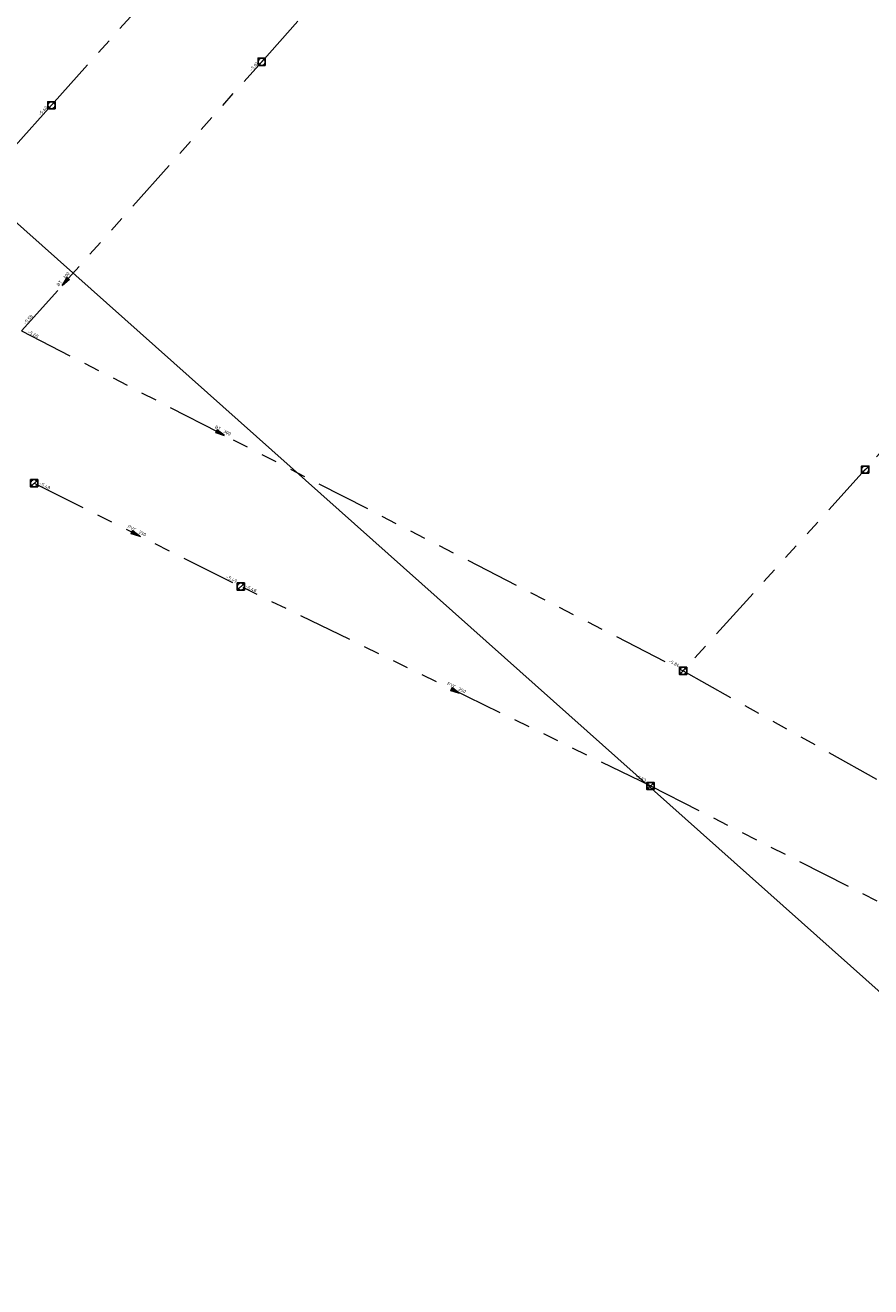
# Model space of a CAD drawing. Header units: metres. Extents: x 113080 to 114329, y 482672 to 483852.
# Tile 43 of 55: x 113579 to 113673, y 483415 to 483554. Entities that reach past the tile are written whole.
import ezdxf
from ezdxf.enums import TextEntityAlignment as Align

# ---------------------------------------------------------------- set-up
doc = ezdxf.new("R2010")
doc.units = ezdxf.units.M
doc.linetypes.add('RI-GWA', pattern=[18.45, 6, -1.8, 1.75, -1.8, 1.75, -1.8, 1.75, -1.8])
doc.layers.get('Defpoints').update_dxf_attribs({"color": 11})
for name, color, linetype, lineweight in [('B-WE-RI-GWA_RIOOLPUT_INSPECTIEPUT-S', 252, 'Continuous', 25), ('B-WE-RI-GWA_STROOMRICHTING-S', 252, 'Continuous', 25), ('B-WE-RI-GWA_TRANSPORTLEIDING-G', 252, 'RI-GWA', 18)]:
    doc.layers.add(name, color=color, linetype=linetype, lineweight=lineweight)
doc.styles.add('NLCS-ISO', font='NLCS-ISO.ttf')

# ---------------------------------------------------------------- blocks, each defined once
blk = doc.blocks.new('B-SRI-PUT_GWA-SO')
blk.add_line((-1.41, -1.41), (1.41, 1.41))
at = {"lineweight": -3, "flags": 128}
blk.add_lwpolyline([(2, -2), (2, 2), (-2, 2), (-2, -2)], close=True, dxfattribs=at)
at = {"lineweight": -3}
blk.add_circle((0, 0), 2, dxfattribs=at)
blk = doc.blocks.new('*U97')
at = {"ltscale": 0.1}
blk.add_hatch(color=256, dxfattribs=at).paths.add_polyline_path([(-2.5, 0), (2.5, -0.83), (2.5, 0.83)])
at = {"ltscale": 0.1, "flags": 128}
blk.add_lwpolyline([(-2.5, 0), (2.5, -0.83), (2.5, 0.83)], close=True, dxfattribs=at)
at = {"ltscale": 0.1, "style": 'NLCS-ISO'}
for tag, p in [('BOBL', (-33.69, 0)), ('MAT', (-1, 0.5))]:
    blk.add_attdef(tag, text='', height=1.8, dxfattribs=at).set_placement(p, align=Align.BOTTOM_RIGHT)
for tag, p in [('DIA', (1, 0.5)), ('BOBR', (61.17, 0))]:
    blk.add_attdef(tag, text='', height=1.8, dxfattribs=at).set_placement(p, align=Align.BOTTOM_LEFT)
blk.add_attdef('JVA', text='', height=1.8, dxfattribs=at).set_placement((0, -1), align=Align.TOP_CENTER)
blk = doc.blocks.new('*U99')
at = {"ltscale": 0.1}
blk.add_hatch(color=256, dxfattribs=at).paths.add_polyline_path([(-2.5, 0), (2.5, -0.83), (2.5, 0.83)])
at = {"ltscale": 0.1, "flags": 128}
blk.add_lwpolyline([(-2.5, 0), (2.5, -0.83), (2.5, 0.83)], close=True, dxfattribs=at)
at = {"ltscale": 0.1, "style": 'NLCS-ISO'}
for tag, p in [('BOBL', (-25.91, 0)), ('MAT', (-1, 0.5))]:
    blk.add_attdef(tag, text='', height=1.8, dxfattribs=at).set_placement(p, align=Align.BOTTOM_RIGHT)
for tag, p in [('DIA', (1, 0.5)), ('BOBR', (155.06, 0))]:
    blk.add_attdef(tag, text='', height=1.8, dxfattribs=at).set_placement(p, align=Align.BOTTOM_LEFT)
blk.add_attdef('JVA', text='', height=1.8, dxfattribs=at).set_placement((0, -1), align=Align.TOP_CENTER)
blk = doc.blocks.new('*U100')
at = {"ltscale": 0.1}
blk.add_hatch(color=256, dxfattribs=at).paths.add_polyline_path([(2.5, 0), (-2.5, -0.83), (-2.5, 0.83)])
at = {"ltscale": 0.1, "flags": 128}
blk.add_lwpolyline([(2.5, 0), (-2.5, -0.83), (-2.5, 0.83)], close=True, dxfattribs=at)
at = {"ltscale": 0.1, "style": 'NLCS-ISO'}
for tag, p in [('BOBL', (-113.83, 0)), ('MAT', (-1, 0.5))]:
    blk.add_attdef(tag, text='', height=1.8, dxfattribs=at).set_placement(p, align=Align.BOTTOM_RIGHT)
for tag, p in [('DIA', (1, 0.5)), ('BOBR', (277.26, 0))]:
    blk.add_attdef(tag, text='', height=1.8, dxfattribs=at).set_placement(p, align=Align.BOTTOM_LEFT)
blk.add_attdef('JVA', text='', height=1.8, dxfattribs=at).set_placement((0, -1), align=Align.TOP_CENTER)
blk = doc.blocks.new('*U101')
at = {"ltscale": 0.1}
blk.add_hatch(color=256, dxfattribs=at).paths.add_polyline_path([(2.5, 0), (-2.5, -0.83), (-2.5, 0.83)])
at = {"ltscale": 0.1, "flags": 128}
blk.add_lwpolyline([(2.5, 0), (-2.5, -0.83), (-2.5, 0.83)], close=True, dxfattribs=at)
at = {"ltscale": 0.1, "style": 'NLCS-ISO'}
for tag, p in [('BOBL', (-53.64, 0)), ('MAT', (-1, 0.5))]:
    blk.add_attdef(tag, text='', height=1.8, dxfattribs=at).set_placement(p, align=Align.BOTTOM_RIGHT)
for tag, p in [('DIA', (1, 0.5)), ('BOBR', (55.09, 0))]:
    blk.add_attdef(tag, text='', height=1.8, dxfattribs=at).set_placement(p, align=Align.BOTTOM_LEFT)
blk.add_attdef('JVA', text='', height=1.8, dxfattribs=at).set_placement((0, -1), align=Align.TOP_CENTER)
blk = doc.blocks.new('*U102')
at = {"ltscale": 0.1}
blk.add_hatch(color=256, dxfattribs=at).paths.add_polyline_path([(2.5, 0), (-2.5, -0.83), (-2.5, 0.83)])
at = {"ltscale": 0.1, "flags": 128}
blk.add_lwpolyline([(2.5, 0), (-2.5, -0.83), (-2.5, 0.83)], close=True, dxfattribs=at)
at = {"ltscale": 0.1, "style": 'NLCS-ISO'}
for tag, p in [('BOBL', (-122.94, 0)), ('MAT', (-1, 0.5))]:
    blk.add_attdef(tag, text='', height=1.8, dxfattribs=at).set_placement(p, align=Align.BOTTOM_RIGHT)
for tag, p in [('DIA', (1, 0.5)), ('BOBR', (109.85, 0))]:
    blk.add_attdef(tag, text='', height=1.8, dxfattribs=at).set_placement(p, align=Align.BOTTOM_LEFT)
blk.add_attdef('JVA', text='', height=1.8, dxfattribs=at).set_placement((0, -1), align=Align.TOP_CENTER)

msp = doc.modelspace()

# ---------------------------------------------------------------- linework, layer by layer
at = {"layer": 'B-WE-RI-GWA_TRANSPORTLEIDING-G', "flags": 128}
for points in [[(113605.3, 483549.9), (113632.6, 483580.4)], [(113582.1, 483545.1), (113597.3, 483562.1)], [(113578.8, 483520.2), (113605.3, 483549.9)], [(113582.1, 483545.1), (113567, 483528.3)], [(113691.9, 483527.1), (113671.9, 483504.9)], [(113578.8, 483520.2), (113651.8, 483482.7)], [(113671.9, 483504.9), (113651.8, 483482.7)], [(113580.2, 483503.4), (113603, 483492)], [(113648.2, 483470), (113603, 483492)], [(113651.8, 483482.7), (113677.91, 483468.06)], [(113648.2, 483470), (113682.1, 483452.8)]]:
    msp.add_lwpolyline(points, dxfattribs=at)
at = {"layer": 'Defpoints', "flags": 128}
msp.add_lwpolyline([(113511.79, 483591.39), (113830.43, 483307.45), (113590.65, 483038.38), (113272.02, 483322.31)], close=True, dxfattribs=at)

# ---------------------------------------------------------------- block references
at = {"layer": 'B-WE-RI-GWA_RIOOLPUT_INSPECTIEPUT-S', "xscale": 0.2, "yscale": 0.2, "zscale": 0.2}
for p in [(113605.3, 483549.9), (113582.1, 483545.1), (113671.9, 483504.9), (113580.2, 483503.4), (113603, 483492), (113651.8, 483482.7), (113648.2, 483470)]:
    msp.add_blockref('B-SRI-PUT_GWA-SO', p, dxfattribs=at)
at = {"layer": 'B-WE-RI-GWA_STROOMRICHTING-S', "xscale": 0.2, "yscale": 0.2, "zscale": 0.2}
for name, p, rotation, values in [('*U99', (113583.62, 483525.6), 48.25887430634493, {'MAT': 'BT', 'DIA': '300', 'BOBL': '-5.58', 'BOBR': '-5.61'}), ('*U97', (113572.78, 483534.73), 48.05049449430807, {'MAT': 'BT', 'DIA': '300', 'BOBL': '-5.60', 'BOBR': '-5.40'}), ('*U100', (113600.77, 483508.91), 332.810496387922, {'MAT': 'BT', 'DIA': '300', 'BOBL': '-5.68', 'BOBR': '-5.84'}), ('*U101', (113591.42, 483497.79), 333.4349488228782, {'MAT': 'PVC', 'DIA': '250', 'BOBL': '-5.48', 'BOBR': '-5.49'}), ('*U102', (113626.69, 483480.47), 334.0466242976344, {'MAT': 'PVC', 'DIA': '250', 'BOBL': '-5.48', 'BOBR': '-5.53'})]:
    msp.add_blockref(name, p, dxfattribs=dict(at, rotation=rotation)).add_auto_attribs(values)

doc.saveas('drawing.dxf')
